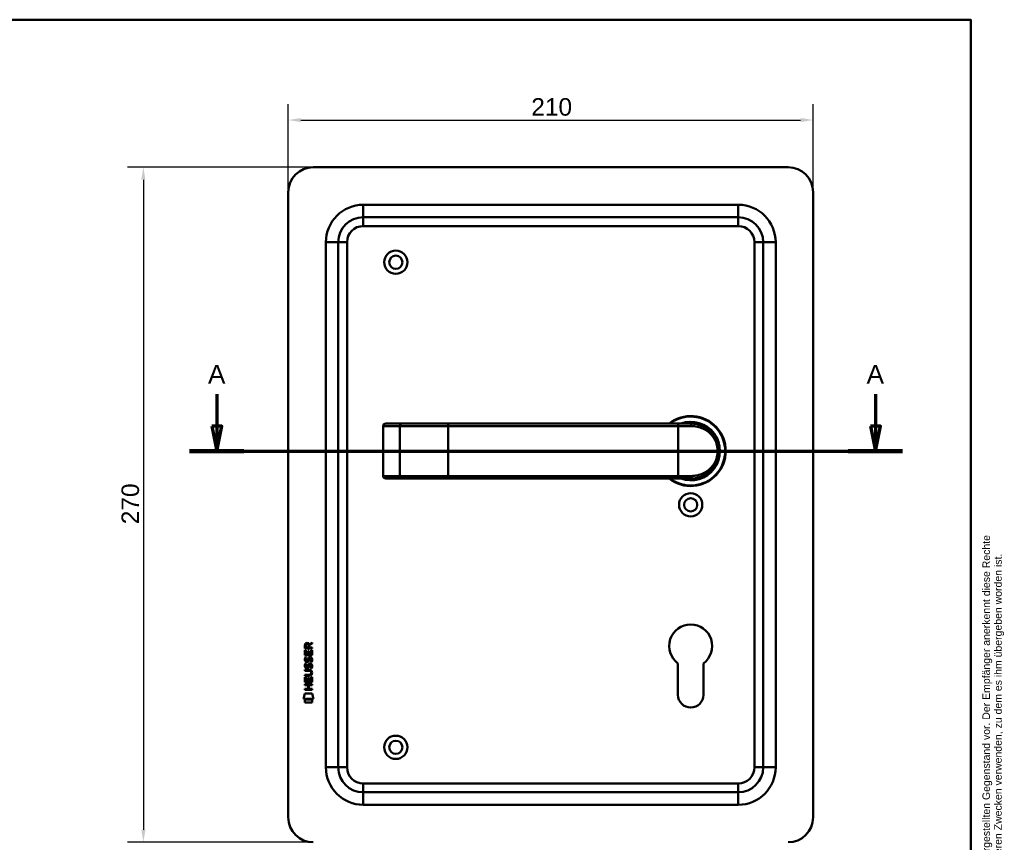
# Model space of a CAD drawing. Header units: millimetres. Extents: x 20 to 833, y 20 to 574.
# Tile 6 of 6: x 439 to 833, y 245 to 574. Entities that reach past the tile are written whole.
import ezdxf
from ezdxf.enums import TextEntityAlignment as Align

# ---------------------------------------------------------------- set-up
doc = ezdxf.new("R2010")
doc.units = ezdxf.units.MM
doc.header["$LTSCALE"] = 2
for name, color, linetype, lineweight in [('Bemaßungen(DIN)', 7, 'Continuous', 25), ('Schnittansichtslinien(DIN)', 7, 'Continuous', 70), ('Sichtbare Kanten(DIN)', 7, 'Continuous', 50), ('Sichtbare tangentiale Kanten(DIN)', 7, 'Continuous', 50), ('Skizziergeometrie(DIN)', 7, 'Continuous', 50), ('Skizzierlinie(DIN)', 7, 'Continuous', 25), ('Symbole(DIN)', 7, 'Continuous', 25)]:
    doc.layers.add(name, color=color, linetype=linetype, lineweight=lineweight)
doc.styles.add('Aktuell-DIN', font='arial.ttf')
doc.styles.add('Aktuell-DINGroßer Text', font='arial.ttf')
doc.styles.add('STANDARD-DIN~0', font='arial.ttf')
doc.styles.add('Textstil10', font='arial.ttf')
doc.styles.add('Textstil41', font='arial.ttf', dxfattribs={"width": 0.8})
doc.styles.add('Textstil83', font='arial.ttf', dxfattribs={"width": 0.8})
doc.dimstyles.new('CAD-LAN', dxfattribs={"dimscale": 2, "dimtxt": 3.5, "dimasz": 2.5, "dimexe": 3.175, "dimexo": 0, "dimgap": 0.8, "dimtad": 1, "dimrnd": 1e-08, "dimtxsty": 'STANDARD-DIN~0', "dimcen": 0.09, "dimdle": 10, "dimclrd": 250, "dimclre": 250, "dimclrt": 250, "dimadec": 0, "dimazin": 2, "dimtfac": 1, "dimtmove": 0, "dimatfit": 3, "dimfxl": 1, "dimtolj": 1, "dimtzin": 0, "dimlwd": 25, "dimlwe": 25, "dimarcsym": 0})

# ---------------------------------------------------------------- blocks, each defined once
blk = doc.blocks.new('Ränder Standardrahmen')
at = {"layer": 'Skizziergeometrie(DIN)', "flags": 128}
blk.add_lwpolyline([(10, 10), (10, 287), (410, 287), (410, 10), (10, 10)], dxfattribs=at)
blk = doc.blocks.new('Schriftfelder Heusser')
at = {"layer": 'Skizziergeometrie(DIN)'}
for p, q in [((101, 229.92), (101, 236.92)), ((101, 236.92), (291, 236.92)), ((111, 229.92), (111, 236.92)), ((123, 229.92), (123, 236.92)), ((232, 229.92), (232, 236.92)), ((256, 229.92), (256, 236.92)), ((291, 236.92), (291, 229.92)), ((101, 191.42), (101, 229.92)), ((101, 229.92), (291, 229.92)), ((111, 229.92), (111, 221.42)), ((123, 229.92), (123, 221.42)), ((232, 229.92), (232, 221.42)), ((256, 229.92), (256, 221.42)), ((291, 229.92), (291, 191.42)), ((101, 221.42), (291, 221.42)), ((150, 221.42), (150, 204.42)), ((198.85, 221.42), (198.85, 204.42)), ((216.35, 221.42), (216.35, 204.42)), ((238.35, 221.42), (238.35, 204.42)), ((278, 221.42), (278, 191.42)), ((278, 208.67), (291, 208.67)), ((101, 204.42), (291, 204.42)), ((142, 204.42), (142, 191.42)), ((236, 204.42), (236, 191.42)), ((278, 200.17), (291, 200.17)), ((291, 191.42), (101, 191.42))]:
    blk.add_line(p, q, dxfattribs=at)
at = {"layer": 'Skizzierlinie(DIN)'}
for p, q in [((113.5, 221.42), (113.5, 204.42)), ((118, 221.42), (118, 204.42)), ((162.35, 221.42), (162.35, 204.42)), ((166.85, 221.42), (166.85, 204.42)), ((113.5, 217.17), (150, 217.17)), ((162.35, 217.17), (278, 217.17)), ((113.5, 212.92), (150, 212.92)), ((162.35, 212.92), (278, 212.92)), ((113.5, 208.67), (150, 208.67)), ((162.35, 208.67), (278, 208.67))]:
    blk.add_line(p, q, dxfattribs=at)
for centre in [(115.75, 219.25), (164.6, 219.25), (115.75, 215.04), (164.6, 215.04), (115.75, 210.79), (164.6, 210.79), (115.75, 206.54), (164.6, 206.54)]:
    blk.add_circle(centre, 1.75, dxfattribs=at)
at = {"layer": 'Symbole(DIN)', "color": 7, "insert": (293.33, 191.7), "char_height": 1.5, "width": 182.3003, "attachment_point": 1, "rotation": 90, "line_spacing_factor": 0.944221, "style": 'Aktuell-DIN'}
blk.add_mtext('\\fArial|b0|i0;\\H1.5000;Die Schlossfabrik Heusser AG ist Eigentümerin dieses Dokumentes und behält sich alle Rechte an diesem und dem dargestellten Gegenstand vor. Der Empfänger anerkennt diese Rechte\\Pund wird das Dokument nicht ohne schriftliche Ermächtigung der Eigentümerin Dritten zugänglich machen oder zu anderen Zwecken verwenden, zu dem es ihm übergeben worden ist.\\P ', dxfattribs=at)
at = {"layer": 'Symbole(DIN)', "color": 179, "true_color": 0x262659, "style": 'Aktuell-DIN'}
for s, insert, char_height, attachment_point in [('Pos.', (106, 227), 2.489, 2), ('Menge', (117, 227), 2.489, 2), ('Benennung', (125.81, 225.38), 2.489, 4), ('B-Nummer', (234.74, 225.62), 2.489, 4), ('Material', (265.02, 225.62), 2.489, 5), ('\\fArial|b0|i0;a', (115.81, 219.53), 2, 5), ('\\fArial|b0|i0;e', (164.54, 219.53), 2, 5), ('\\fArial|b0|i0;Gezeichnet', (200.05, 219.23), 2, 4), ('\\fArial|b0|i0;b', (115.75, 215), 2, 5), ('\\fArial|b0|i0;f', (164.55, 215.06), 2, 5), ('\\fArial|b0|i0;Freigegeben', (199.92, 216), 2, 1), ('\\fArial|b0|i0;c', (115.75, 211.01), 2, 5), ('\\fArial|b0|i0;g', (164.63, 211.05), 2, 5), ('\\fArial|b0|i0;Projekt', (200, 211.98), 2, 1), ('\\fArial|b0|i0;d', (115.76, 206.55), 2, 5), ('\\fArial|b0|i0;h', (164.55, 206.57), 2, 5), ('\\fArial|b0|i0;CAD-Nr.', (200, 207.5), 2, 1), ('\\fArial|b0|i0;\\H2.0000;Massstab', (284.39, 206.37), 2, 5), ('\\fArial|b0|i0;\\H2.0000;Baugruppe', (143.1, 203.73), 2, 1), ('\\fArial|b0|i0;Zeichnungs-Nr.', (237, 203.5), 2, 1), ('\\fArial|b0|i0;\\H2.5000;4853 Murgenthal', (113.33, 192.46), 2.5, 7)]:
    blk.add_mtext(s, dxfattribs=dict(at, insert=insert, char_height=char_height, attachment_point=attachment_point))
at = {"layer": 'Symbole(DIN)', "color": 179, "true_color": 0x262659, "attachment_point": 5, "style": 'Aktuell-DIN'}
for s, insert, char_height, width in [('Änd.', (107.21, 213), 2.489, 12.3494), ('Änd.', (156.12, 212.76), 2.489, 12.3494), ('\\fArial|b0|i0;Änderung', (284.51, 202.33), 2, 12.1143)]:
    blk.add_mtext(s, dxfattribs=dict(at, insert=insert, char_height=char_height, width=width))
at = {"layer": 'Symbole(DIN)', "color": 7, "insert": (143.1, 196.62), "char_height": 4.5, "width": 90.18, "attachment_point": 4, "style": 'Aktuell-DIN'}
blk.add_mtext('\\fArial|b0|i0;\\W0.90;\\H4.5000;Heusser-Muschel Serie 6  EN179', dxfattribs=at)
at = {"layer": 'Symbole(DIN)', "color": 179, "true_color": 0x262659, "style": 'Textstil10'}
blk.add_attdef('ERSTELLUNGSDATUM_001', (217.26, 218.29), '', height=2, dxfattribs=at)
at = {"layer": 'Symbole(DIN)', "color": 179, "true_color": 0x262659}
for tag, height, style, p in [('AUTOR', 2.49, 'Aktuell-DIN', (240.03, 219.26)), ('KONTROLLDATUM', 2, 'Textstil10', (217.42, 215.04)), ('KONTROLLIERT_VON', 2, 'Textstil10', (239.98, 215.05))]:
    blk.add_attdef(tag, text='', height=height, dxfattribs=dict(at, style=style)).set_placement(p, align=Align.MIDDLE_LEFT)
at = {"layer": 'Symbole(DIN)', "color": 7, "style": 'Textstil83', "width": 0.8}
blk.add_attdef('Anfänglicher_Ansichtsmaßstab_001', (281.57, 213.34), '', height=2.3, dxfattribs=at)
at = {"layer": 'Symbole(DIN)', "color": 179, "true_color": 0x262659, "style": 'Textstil10'}
blk.add_attdef('PROJEKT', text='', height=2, dxfattribs=at).set_placement((217.77, 209.72), align=Align.BOTTOM_LEFT)
at = {"layer": 'Symbole(DIN)', "color": 7, "style": 'Textstil41', "width": 0.8}
blk.add_attdef('STATUS', text='', height=5, dxfattribs=at).set_placement((284.53, 195.86), align=Align.MIDDLE_CENTER)
blk = doc.blocks.new('*D20')
at = {"layer": 'Bemaßungen(DIN)', "color": 250, "linetype": 'Continuous', "lineweight": 25, "true_color": 0x3f3f3f, "transparency": 16777216}
for p, q in [((546.93, 504.98), (546.93, 540.22)), ((756.93, 504.98), (756.93, 540.22)), ((551.93, 533.87), (751.93, 533.87))]:
    blk.add_line(p, q, dxfattribs=at)
at = {"layer": 'Bemaßungen(DIN)', "color": 250, "linetype": 'Continuous', "true_color": 0x3f3f3f, "transparency": 16777216}
for points in [[(551.93, 534.7), (551.93, 533.04), (546.93, 533.87)], [(751.93, 534.7), (751.93, 533.04), (756.93, 533.87)]]:
    blk.add_solid(points, dxfattribs=at)
at = {"layer": 'Defpoints', "color": 0, "linetype": 'Continuous', "transparency": 16777216}
for p in [(756.93, 533.87), (546.93, 504.98), (756.93, 504.98)]:
    blk.add_point(p, dxfattribs=at)
at = {"layer": 'Bemaßungen(DIN)', "color": 250, "linetype": 'Continuous', "lineweight": 25, "true_color": 0x3f3f3f, "transparency": 16777216, "insert": (644.15, 542.62), "char_height": 7, "attachment_point": 1, "style": 'STANDARD-DIN~0'}
blk.add_mtext('\\A1;210', dxfattribs=at)
blk = doc.blocks.new('*D21')
at = {"layer": 'Bemaßungen(DIN)', "color": 250, "linetype": 'Continuous', "lineweight": 25, "true_color": 0x3f3f3f, "transparency": 16777216}
for p, q in [((556.93, 514.98), (482.58, 514.98)), ((488.93, 509.98), (488.93, 249.98)), ((556.93, 244.98), (482.58, 244.98))]:
    blk.add_line(p, q, dxfattribs=at)
at = {"layer": 'Bemaßungen(DIN)', "color": 250, "linetype": 'Continuous', "true_color": 0x3f3f3f, "transparency": 16777216}
for points in [[(488.1, 509.98), (489.77, 509.98), (488.93, 514.98)], [(488.1, 249.98), (489.77, 249.98), (488.93, 244.98)]]:
    blk.add_solid(points, dxfattribs=at)
at = {"layer": 'Defpoints', "color": 0, "linetype": 'Continuous', "transparency": 16777216}
for p in [(556.93, 514.98), (488.93, 244.98), (556.93, 244.98)]:
    blk.add_point(p, dxfattribs=at)
at = {"layer": 'Bemaßungen(DIN)', "color": 250, "linetype": 'Continuous', "lineweight": 25, "true_color": 0x3f3f3f, "transparency": 16777216, "insert": (480.19, 372.2), "char_height": 7, "attachment_point": 1, "rotation": 90, "style": 'STANDARD-DIN~0'}
blk.add_mtext('\\A1;270', dxfattribs=at)
blk = doc.blocks.new('2DTransSchnitt0')
at = {"layer": 'Schnittansichtslinien(DIN)', "linetype": 'Continuous'}
for p, q in [((259.15, 212.12), (259.15, 205.74)), ((390.91, 212.12), (390.91, 205.74)), ((258.15, 205.74), (259.15, 200.74)), ((260.15, 205.74), (258.15, 205.74)), ((259.15, 205.74), (259.15, 200.74)), ((259.15, 200.74), (260.15, 205.74)), ((389.91, 205.74), (390.91, 200.74)), ((391.91, 205.74), (389.91, 205.74)), ((390.91, 205.74), (390.91, 200.74)), ((390.91, 200.74), (391.91, 205.74)), ((253.72, 200.74), (396.35, 200.74))]:
    blk.add_line(p, q, dxfattribs=at)
at = {"layer": 'Schnittansichtslinien(DIN)', "linetype": 'Continuous', "lineweight": 140}
for p, q in [((253.72, 200.74), (264.59, 200.74)), ((385.48, 200.74), (396.35, 200.74))]:
    blk.add_line(p, q, dxfattribs=at)
at = {"layer": 'Schnittansichtslinien(DIN)', "linetype": 'Continuous', "flags": 128}
for points in [[(258.15, 205.74), (259.15, 200.74), (260.15, 205.74), (258.15, 205.74)], [(389.91, 205.74), (390.91, 200.74), (391.91, 205.74), (389.91, 205.74)]]:
    blk.add_lwpolyline(points, dxfattribs=at)
at = {"layer": 'Schnittansichtslinien(DIN)'}
for points in [[(258.15, 205.74), (259.15, 200.74), (260.15, 205.74), (258.15, 205.74)], [(389.91, 205.74), (390.91, 200.74), (391.91, 205.74), (389.91, 205.74)]]:
    blk.add_solid(points, dxfattribs=at)
at = {"layer": 'Schnittansichtslinien(DIN)', "char_height": 3.73, "attachment_point": 7, "style": 'Aktuell-DINGroßer Text'}
for insert in [(257.4, 214.24), (389.16, 214.24)]:
    blk.add_mtext('A', dxfattribs=dict(at, insert=insert))

msp = doc.modelspace()

# ---------------------------------------------------------------- linework, layer by layer
at = {"layer": 'Sichtbare Kanten(DIN)'}
for p, q in [((746.934, 514.979), (556.934, 514.979)), ((546.934, 504.979), (546.934, 254.979)), ((756.934, 254.979), (756.934, 504.979)), ((726.934, 494.979), (576.934, 494.979)), ((566.934, 484.979), (566.934, 274.979)), ((736.934, 274.979), (736.934, 484.979)), ((584.883, 411.479), (584.883, 391.479)), ((585.883, 412.479), (585.903, 412.479)), ((592.456, 412.479), (585.903, 412.479)), ((592.373, 412.475), (592.373, 412.475)), ((610.934, 412.479), (592.456, 412.479)), ((702.934, 412.479), (610.934, 412.479)), ((702.934, 412.479), (707.934, 412.479)), ((708.55, 412.462), (708.55, 412.462)), ((585.903, 390.479), (585.883, 390.479)), ((585.903, 390.479), (592.456, 390.479)), ((592.456, 390.479), (610.934, 390.479)), ((610.934, 390.479), (702.934, 390.479)), ((707.934, 390.479), (702.934, 390.479)), ((553.595, 322.5), (553.597, 323.813)), ((553.945, 323.77), (553.945, 322.881)), ((554.962, 322.88), (554.963, 323.769)), ((555.26, 324.13), (556.455, 324.92)), ((556.455, 324.486), (555.312, 323.731)), ((555.312, 323.731), (555.312, 322.88)), ((556.455, 324.92), (556.455, 324.486)), ((553.593, 319.77), (553.594, 321.774)), ((556.451, 319.767), (553.593, 319.77)), ((553.594, 321.774), (553.942, 321.774)), ((556.453, 322.498), (553.595, 322.5)), ((553.942, 321.774), (553.941, 320.147)), ((553.941, 320.147), (554.836, 320.146)), ((553.945, 322.881), (554.962, 322.88)), ((554.836, 320.146), (554.837, 321.593)), ((554.837, 321.593), (555.185, 321.592)), ((555.185, 321.592), (555.184, 320.146)), ((555.184, 320.146), (556.103, 320.145)), ((555.312, 322.88), (556.453, 322.879)), ((556.103, 320.145), (556.104, 321.792)), ((556.104, 321.792), (556.453, 321.792)), ((556.453, 321.792), (556.451, 319.767)), ((556.453, 322.879), (556.453, 322.498)), ((553.762, 316.449), (554.101, 316.349)), ((553.764, 318.996), (554.103, 318.896)), ((553.961, 317.664), (553.968, 317.647)), ((554.644, 317.567), (554.655, 317.583)), ((555.691, 316.146), (555.679, 316.146)), ((555.693, 318.693), (555.681, 318.693)), ((702.834, 303.979), (702.834, 316.555)), ((713.034, 316.555), (713.034, 303.979)), ((553.586, 311.607), (553.586, 311.985)), ((553.586, 311.985), (555.256, 311.983)), ((555.232, 311.606), (553.586, 311.607)), ((553.587, 313.542), (553.588, 313.919)), ((555.257, 313.541), (553.587, 313.542)), ((553.588, 313.919), (555.234, 313.918)), ((553.959, 315.118), (553.966, 315.1)), ((554.642, 315.02), (554.653, 315.037)), ((556.137, 312.756), (556.137, 312.766)), ((553.582, 307.862), (553.582, 308.239)), ((553.582, 308.239), (556.441, 308.236)), ((554.825, 307.861), (553.582, 307.862)), ((553.584, 309.032), (553.585, 311.036)), ((556.442, 309.03), (553.584, 309.032)), ((553.585, 311.036), (553.934, 311.036)), ((553.934, 311.036), (553.933, 309.409)), ((553.933, 309.409), (554.827, 309.408)), ((554.823, 306.303), (554.825, 307.861)), ((554.827, 309.408), (554.828, 310.855)), ((554.828, 310.855), (555.177, 310.855)), ((555.177, 310.855), (555.176, 309.408)), ((555.176, 309.408), (556.094, 309.407)), ((555.181, 307.86), (555.18, 306.303)), ((556.44, 307.859), (555.181, 307.86)), ((556.094, 309.407), (556.096, 311.054)), ((556.096, 311.054), (556.444, 311.054)), ((556.441, 308.236), (556.44, 307.859)), ((556.444, 311.054), (556.442, 309.03)), ((553.049, 302.35), (553.508, 304.483)), ((553.508, 304.483), (556.514, 304.48)), ((553.58, 306.304), (554.823, 306.303)), ((553.58, 305.927), (553.58, 306.304)), ((556.439, 305.925), (553.58, 305.927)), ((555.18, 306.303), (556.439, 306.302)), ((556.439, 306.302), (556.439, 305.925)), ((556.514, 304.48), (556.964, 302.347)), ((556.964, 302.347), (553.049, 302.35)), ((553.508, 300.922), (553.508, 302.064)), ((553.508, 302.064), (556.505, 302.062)), ((556.504, 300.92), (553.508, 300.922)), ((556.505, 302.062), (556.504, 300.92)), ((576.934, 264.979), (726.934, 264.979))]:
    msp.add_line(p, q, dxfattribs=at)
for centre, radius in [((589.934, 476.979), 4.65), ((589.934, 476.979), 2.65), ((707.934, 379.979), 4.65), ((707.934, 379.979), 2.65), ((589.934, 282.979), 4.65), ((589.934, 282.979), 2.65)]:
    msp.add_circle(centre, radius, dxfattribs=at)
for centre, radius, start, end in [((556.934, 504.979), 10, 90, 180), ((746.934, 504.979), 10, 0, 90), ((576.934, 484.979), 10, 90, 180), ((726.934, 484.979), 10, 0, 90), ((707.934, 401.479), 14, 231.78679, 128.21321), ((707.934, 401.479), 13.8, 232.8542, 127.1458), ((585.883, 411.479), 1, 90, 180), ((707.934, 401.479), 11.7, 250.08028, 109.91972), ((707.934, 401.479), 11.6, 251.49137, 108.50863), ((707.934, 401.479), 11.5, 253.04257, 106.95743), ((707.934, 401.479), 11.3, 256.76803, 103.23197), ((710.165, 411.587), 0.85, 191.30641, 191.31068), ((710.165, 411.587), 0.85, 119.32679, 119.34498), ((710.165, 411.587), 0.85, 328.72467, 328.72601), ((720.256, 414.177), 8.678, 196.40238, 196.4042), ((585.883, 391.479), 1, 180, 270), ((707.934, 323.479), 8.6, 306.37184, 233.62816), ((707.934, 303.979), 5.1, 180, 0), ((576.934, 274.979), 10, 180, 270), ((726.934, 274.979), 10, 270, 0), ((556.934, 254.979), 10, 180, 270), ((746.934, 254.979), 10, 270, 0)]:
    msp.add_arc(centre, radius, start, end, dxfattribs=at)
for centre, major_axis, ratio, start_param, end_param in [((555.124, 322.997), (-0.976, 1.274), 0.5180415, 5.9043613, 6.8771057), ((553.731, 322.916), (-1.242, -1.64), 0.5994938, 2.7365723, 3.5673799), ((555.31, 318.475), (1.192, 3.54), 0.2215161, 2.8263053, 2.8854462), ((555.227, 320.775), (1.103, 3.296), 0.2312948, 2.8124619, 2.8734213), ((554.706, 318.458), (0.574, 1.004), 0.5438409, 2.7534304, 3.2137241), ((554.586, 317.591), (0.098, 0.139), 0.3641716, 4.4844927, 4.7925708), ((555.032, 314.462), (0.838, 1.64), 0.4594521, 5.9760112, 6.497704), ((555.033, 317.006), (0.839, 1.642), 0.4591024, 5.9761877, 6.4975755), ((554.712, 315.92), (0.583, 1.012), 0.541605, 2.7569093, 3.2147406), ((554.584, 315.045), (0.098, 0.139), 0.3641716, 4.4844927, 4.7925708), ((551.416, 316.288), (4.808, -4.323), 0.3742014, 5.888113, 6.6064523), ((551.412, 309.244), (4.814, 4.313), 0.3742661, 5.9599282, 6.6783921), ((532.704, 332.593), (23.266, -20.361), 0.1371339, 6.127502, 6.402435)]:
    msp.add_ellipse(centre, major_axis=major_axis, ratio=ratio, start_param=start_param, end_param=end_param, dxfattribs=at)
for points, knots in [([(707.934, 390.479), (708.799, 390.479), (710.514, 390.687), (713.597, 391.813), (716.668, 394.277), (718.584, 397.879), (719.05, 401.47), (718.766, 403.707), (718.259, 405.339), (717.596, 406.846), (716.069, 409.165), (713.598, 411.146), (710.511, 412.272), (708.799, 412.479), (707.934, 412.479)], [-3.4261334, -3.4261334, -3.4261334, -3.4261334, -3.1814096, -2.9366858, -2.4472382, -1.9577905, -1.7130667, -1.4683429, -1.345981, -1.2236191, -0.9788953, -0.4894476, -0.2447238, 0, 0, 0, 0]), ([(556.137, 312.766), (556.137, 312.812), (556.135, 312.859), (556.118, 312.994), (556.096, 313.082), (556.022, 313.233), (555.975, 313.294), (555.855, 313.4), (555.784, 313.44), (555.567, 313.523), (555.408, 313.541), (555.257, 313.541)], [0, 0, 0, 0, 0.01400423, 0.01400423, 0.0408947, 0.0408947, 0.06439039, 0.06439039, 0.08887549, 0.08887549, 0.13413559, 0.13413559, 0.13413559, 0.13413559])]:
    msp.add_open_spline(points, degree=3, knots=knots, dxfattribs=at)
for points in [[(553.597, 323.813), (553.611, 324.255), (553.843, 324.717), (554.456, 324.717)], [(554.963, 323.769), (554.963, 324.042), (554.876, 324.367), (554.461, 324.368)], [(553.639, 314.971), (553.548, 315.212), (553.519, 315.445), (553.561, 315.773)], [(553.641, 317.517), (553.55, 317.758), (553.521, 317.991), (553.563, 318.32)], [(553.561, 315.773), (553.579, 315.912), (553.62, 316.119), (553.691, 316.292)], [(553.563, 318.32), (553.581, 318.459), (553.622, 318.666), (553.693, 318.839)], [(554.2, 317.057), (553.977, 317.09), (553.747, 317.235), (553.641, 317.517)], [(553.691, 316.292), (553.711, 316.342), (553.762, 316.449), (553.762, 316.449)], [(553.693, 318.839), (553.713, 318.888), (553.764, 318.996), (553.764, 318.996)], [(553.946, 315.885), (553.882, 315.632), (553.876, 315.408), (553.934, 315.192)], [(553.948, 318.431), (553.884, 318.179), (553.878, 317.954), (553.936, 317.738)], [(554.101, 316.349), (554.101, 316.349), (553.981, 316.022), (553.946, 315.885)], [(554.103, 318.896), (554.103, 318.896), (553.983, 318.569), (553.948, 318.431)], [(554.173, 317.434), (554.32, 317.374), (554.508, 317.41), (554.613, 317.525)], [(554.355, 317.044), (554.254, 317.045), (554.233, 317.052), (554.2, 317.057)], [(554.983, 317.409), (554.867, 317.199), (554.672, 317.04), (554.355, 317.044)], [(554.653, 315.037), (554.722, 315.146), (554.779, 315.31), (554.834, 315.555)], [(554.655, 317.583), (554.724, 317.693), (554.781, 317.857), (554.836, 318.102)], [(554.834, 315.555), (554.918, 315.923), (555.02, 316.134), (555.161, 316.302)], [(554.836, 318.102), (554.92, 318.47), (555.022, 318.681), (555.163, 318.848)], [(555.173, 315.405), (555.119, 315.165), (555.056, 315), (554.98, 314.862)], [(555.175, 317.951), (555.121, 317.711), (555.058, 317.546), (554.983, 317.409)], [(555.161, 316.302), (555.254, 316.412), (555.385, 316.484), (555.564, 316.508)], [(555.163, 318.848), (555.256, 318.959), (555.387, 319.031), (555.566, 319.055)], [(555.222, 315.603), (555.214, 315.573), (555.174, 315.407), (555.173, 315.405)], [(555.224, 318.15), (555.216, 318.12), (555.176, 317.954), (555.175, 317.951)], [(555.408, 316.028), (555.337, 315.94), (555.277, 315.802), (555.222, 315.603)], [(555.41, 318.575), (555.339, 318.486), (555.279, 318.348), (555.224, 318.15)], [(555.679, 316.146), (555.557, 316.146), (555.482, 316.114), (555.408, 316.028)], [(555.681, 318.693), (555.559, 318.693), (555.484, 318.66), (555.41, 318.575)], [(555.564, 316.508), (555.851, 316.547), (556.134, 316.447), (556.328, 316.13)], [(555.566, 319.055), (555.854, 319.093), (556.136, 318.993), (556.33, 318.677)], [(555.885, 317.11), (555.885, 317.11), (556.04, 317.364), (556.099, 317.649)], [(556.253, 317.023), (556.233, 317.028), (555.885, 317.11), (555.885, 317.11)], [(556.097, 315.102), (556.166, 315.435), (556.165, 315.711), (556.059, 315.909)], [(556.099, 317.649), (556.168, 317.982), (556.167, 318.258), (556.061, 318.455)], [(556.476, 315.195), (556.446, 314.864), (556.288, 314.534), (556.251, 314.477)], [(556.478, 317.742), (556.448, 317.411), (556.29, 317.081), (556.253, 317.023)], [(556.328, 316.13), (556.438, 315.949), (556.492, 315.73), (556.492, 315.461)], [(556.33, 318.677), (556.44, 318.496), (556.494, 318.277), (556.494, 318.007)], [(556.492, 315.461), (556.491, 315.376), (556.485, 315.29), (556.476, 315.195)], [(556.494, 318.007), (556.493, 317.922), (556.487, 317.837), (556.478, 317.742)], [(554.198, 314.51), (553.975, 314.543), (553.745, 314.689), (553.639, 314.971)], [(554.171, 314.888), (554.318, 314.828), (554.506, 314.864), (554.611, 314.978)], [(554.353, 314.498), (554.252, 314.499), (554.231, 314.505), (554.198, 314.51)], [(554.98, 314.862), (554.865, 314.652), (554.67, 314.493), (554.353, 314.498)], [(555.883, 314.564), (555.883, 314.564), (556.038, 314.818), (556.097, 315.102)], [(556.251, 314.477), (556.231, 314.482), (555.883, 314.564), (555.883, 314.564)]]:
    msp.add_open_spline(points, degree=3, dxfattribs=at)
at = {"layer": 'Sichtbare tangentiale Kanten(DIN)'}
for p, q in [((576.934, 499.979), (576.934, 494.979)), ((576.934, 499.979), (726.934, 499.979)), ((726.934, 499.979), (726.934, 494.979)), ((576.934, 491.479), (576.934, 494.979)), ((726.934, 491.479), (726.934, 494.979)), ((726.934, 491.479), (576.934, 491.479)), ((561.934, 484.979), (566.934, 484.979)), ((561.934, 274.979), (561.934, 484.979)), ((570.434, 484.979), (566.934, 484.979)), ((570.434, 484.979), (570.434, 274.979)), ((733.434, 484.979), (736.934, 484.979)), ((733.434, 274.979), (733.434, 484.979)), ((741.934, 484.979), (736.934, 484.979)), ((741.934, 484.979), (741.934, 274.979)), ((584.941, 411.479), (584.883, 411.479)), ((584.941, 391.479), (584.941, 411.479)), ((584.941, 411.479), (591.495, 411.479)), ((591.495, 411.479), (610.934, 411.479)), ((591.495, 391.479), (591.495, 411.479)), ((610.934, 412.479), (610.934, 411.479)), ((610.934, 411.479), (610.934, 391.479)), ((610.934, 411.479), (702.934, 411.479)), ((702.934, 412.479), (702.934, 411.479)), ((702.934, 411.479), (702.934, 391.479)), ((708.197, 411.479), (702.934, 411.479)), ((718.369, 404.957), (718.369, 404.957)), ((584.883, 391.479), (584.941, 391.479)), ((591.495, 391.479), (584.941, 391.479)), ((610.934, 391.479), (591.495, 391.479)), ((702.934, 391.479), (610.934, 391.479)), ((610.934, 390.479), (610.934, 391.479)), ((702.934, 391.479), (708.197, 391.479)), ((702.934, 390.479), (702.934, 391.479)), ((561.934, 274.979), (566.934, 274.979)), ((570.434, 274.979), (566.934, 274.979)), ((733.434, 274.979), (736.934, 274.979)), ((741.934, 274.979), (736.934, 274.979)), ((576.934, 264.979), (576.934, 268.479)), ((576.934, 268.479), (726.934, 268.479)), ((726.934, 268.479), (726.934, 264.979)), ((576.934, 264.979), (576.934, 259.979)), ((726.934, 259.979), (726.934, 264.979)), ((726.934, 259.979), (576.934, 259.979))]:
    msp.add_line(p, q, dxfattribs=at)
for centre, radius, start, end in [((576.934, 484.979), 15, 90, 180), ((726.934, 484.979), 15, 0, 90), ((576.934, 484.979), 6.5, 90, 180), ((726.934, 484.979), 6.5, 0, 90), ((576.934, 274.979), 15, 180, 270), ((576.934, 274.979), 6.5, 180, 270), ((726.934, 274.979), 6.5, 270, 0), ((726.934, 274.979), 15, 270, 0)]:
    msp.add_arc(centre, radius, start, end, dxfattribs=at)
for centre, major_axis, ratio, start_param, end_param in [((585.903, 411.479), (0, 1), 0.9612617, 0, 1.5707963), ((592.456, 411.479), (0, 1), 0.9612617, 0, 1.5707963), ((707.934, 411.479), (0, 1), 0.2631579, 4.712389, 6.2831853), ((585.903, 391.479), (0, -1), 0.9612617, 4.712389, 6.2831853), ((592.456, 391.479), (0, -1), 0.9612617, 4.712389, 6.2831853), ((707.934, 391.479), (0, -1), 0.2631579, 0, 1.5707963)]:
    msp.add_ellipse(centre, major_axis=major_axis, ratio=ratio, start_param=start_param, end_param=end_param, dxfattribs=at)
msp.add_open_spline([(708.197, 411.479), (709.025, 411.479), (709.845, 411.385), (710.623, 411.21), (711.402, 411.035), (712.14, 410.779), (712.83, 410.458), (714.208, 409.817), (715.39, 408.916), (716.341, 407.813), (716.816, 407.261), (717.234, 406.659), (717.585, 406.002), (717.76, 405.673), (717.919, 405.33), (718.059, 404.974), (718.199, 404.617), (718.32, 404.246), (718.419, 403.863), (718.617, 403.097), (718.726, 402.284), (718.724, 401.469), (718.723, 400.654), (718.611, 399.838), (718.415, 399.076), (718.023, 397.551), (717.288, 396.241), (716.332, 395.138), (715.377, 394.035), (714.204, 393.139), (712.829, 392.5), (712.141, 392.18), (711.403, 391.924), (710.624, 391.749), (709.845, 391.573), (709.025, 391.479), (708.197, 391.479)], degree=3, knots=[0, 0, 0, 0, 0.2447238, 0.2447238, 0.2447238, 0.4894476, 0.4894476, 0.4894476, 0.9788953, 0.9788953, 0.9788953, 1.2236191, 1.2236191, 1.2236191, 1.345981, 1.345981, 1.345981, 1.4683429, 1.4683429, 1.4683429, 1.7130667, 1.7130667, 1.7130667, 1.9577905, 1.9577905, 1.9577905, 2.4472382, 2.4472382, 2.4472382, 2.9366858, 2.9366858, 2.9366858, 3.1814096, 3.1814096, 3.1814096, 3.4261334, 3.4261334, 3.4261334, 3.4261334], dxfattribs=at)

# ---------------------------------------------------------------- block references
at = {"xscale": 2, "yscale": 2, "zscale": 2}
msp.add_blockref('Ränder Standardrahmen', (0, 0), dxfattribs=at)
msp.add_blockref('Schriftfelder Heusser', (238, -362.833), dxfattribs=at).add_auto_attribs({'ERSTELLUNGSDATUM_001': '22.12.2020', 'Anfänglicher_Ansichtsmaßstab_001': '1 : 2'})
at = {"layer": 'Schnittansichtslinien(DIN)', "xscale": 2, "yscale": 2, "zscale": 2}
msp.add_blockref('2DTransSchnitt0', (0, 0), dxfattribs=at)

# ---------------------------------------------------------------- dimensions: what is measured, and where the dimension line sits
at = {"layer": 'Bemaßungen(DIN)', "color": 250, "linetype": 'Continuous', "lineweight": 25, "true_color": 0x3f3f3f}
for base, p1, p2, angle, picture, middle in [((756.934, 533.87), (546.934, 504.979), (756.934, 504.979), 180, '*D20', (651.934, 533.87)), ((488.934, 244.979), (556.934, 514.979), (556.934, 244.979), 90, '*D21', (488.934, 379.979))]:
    dim = msp.add_linear_dim(base=base, p1=p1, p2=p2, angle=angle, dimstyle='CAD-LAN', override={"dimgap": 0.8, "dimdec": 2, "dimtol": 0, "dimlim": 0, "dimtp": 0, "dimtm": 0, "dimtdec": 2, "dimtofl": 0, "dimatfit": 1}, dxfattribs=at)
    dim.commit()
    dim.dimension.update_dxf_attribs({"geometry": picture, "text_midpoint": middle, "dimtype": 160})

doc.saveas('drawing.dxf')
